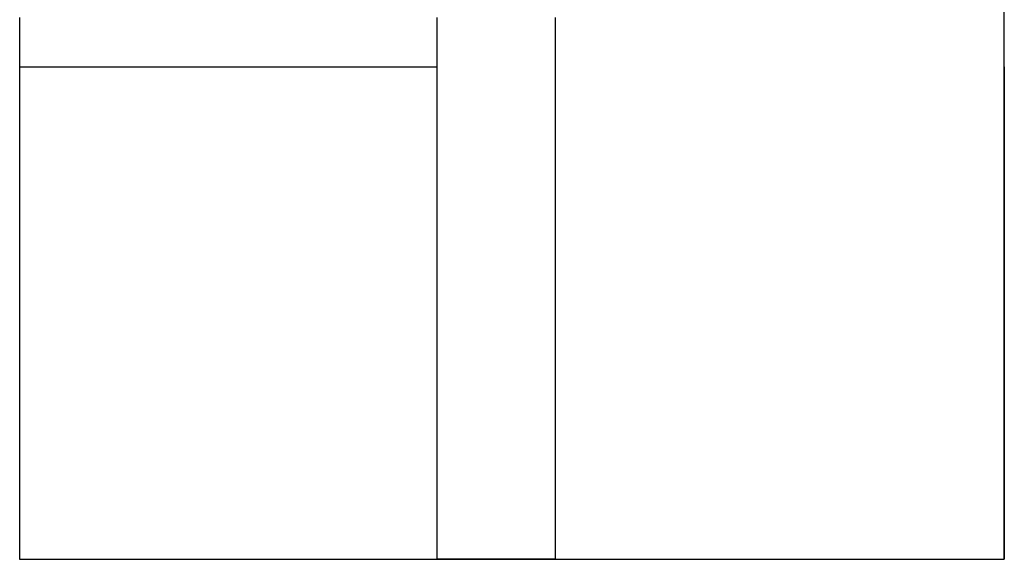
# Model space of a CAD drawing. Header units: millimetres. Extents: x -20654 to 2526, y -8238 to 977.
# Tile 203 of 218: x -10251.63 to -10241.63, y -4116.38 to -4110.91. Entities that reach past the tile are written whole.
import ezdxf

# ---------------------------------------------------------------- set-up
doc = ezdxf.new("R2010")
doc.units = ezdxf.units.MM
doc.layers.add('01 CONTORNO_dwg', color=252, linetype='Continuous')
doc.layers.add('A-FLOR', color=252, linetype='Continuous')

msp = doc.modelspace()

# ---------------------------------------------------------------- linework, layer by layer
at = {"layer": '01 CONTORNO_dwg'}
for p, q in [((-10241.635, -4116.384), (-10241.635, -4099.961)), ((-10251.635, -4111.384), (-10251.635, -4116.384)), ((-10241.635, -4111.384), (-10241.635, -4116.384)), ((-10251.635, -4116.384), (-10241.635, -4116.384))]:
    msp.add_line(p, q, dxfattribs=at)
at = {"layer": 'A-FLOR'}
for p, q in [((-10251.635, -4110.884), (-10251.635, -4111.384)), ((-10247.395, -4116.384), (-10247.395, -4110.884)), ((-10246.195, -4110.884), (-10246.195, -4116.384)), ((-10251.635, -4111.384), (-10247.395, -4111.384)), ((-10246.195, -4116.384), (-10247.395, -4116.384))]:
    msp.add_line(p, q, dxfattribs=at)

doc.saveas('drawing.dxf')
